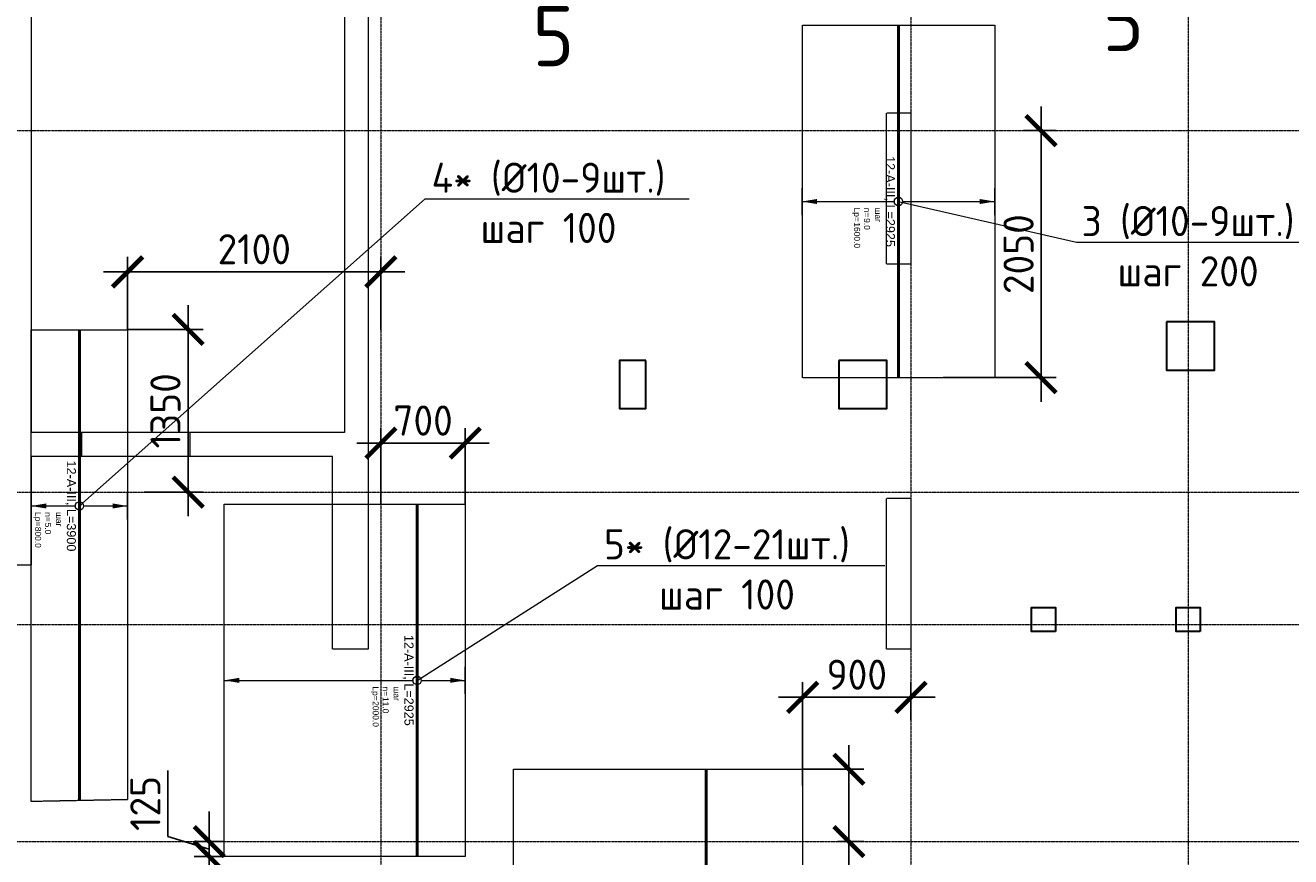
# Model space of a CAD drawing. Header units: millimetres. Extents: x -386473 to 311666, y -59273 to 291770.
# Tile 109 of 132: x 130856 to 141359, y 22090 to 28990. Entities that reach past the tile are written whole.
import ezdxf
from ezdxf import colors
from ezdxf.entities.mleader import LeaderData, LeaderLine
from ezdxf.enums import TextEntityAlignment as Align
from ezdxf.math import Vec2, Vec3

# ---------------------------------------------------------------- set-up
doc = ezdxf.new("R2010")
doc.units = ezdxf.units.MM
doc.set_wipeout_variables(frame=1)
for name, pattern in [('01 Штриховая _4 мм_', [6, 3.5, -2.5]), ('______5', [1100, 800, -100, 100, -100]), ('DASHED', [7, 5, -2, 0]), ('GOST2.303 4', [7, 5, -2, 0]), ('осевая', [50.8, 31.75, -6.35, 6.35, -6.35])]:
    doc.linetypes.add(name, pattern=pattern)
for name, color, linetype, lineweight in [('АрмСтер', 2, 'Continuous', 50), ('контур распр. стерхней', 2, 'GOST2.303 4', 20), ('Оси', 40, '______5', 18), ('Перекрытие ж_бетон', 1, 'Continuous', 30), ('подоснова', 151, 'Continuous', 5), ('РАЗМЕРЫ', 1, 'Continuous', 9), ('Узлы', 7, 'Continuous', 0)]:
    doc.layers.add(name, color=color, linetype=linetype, lineweight=lineweight)
doc.layers.add('АрмСтер_атрибуты', color=2, linetype='Continuous', lineweight=0, plot=False)
doc.layers.add('Колонна_ бетон', color=7, linetype='Continuous', lineweight=50, true_color=0xb4b496)
doc.styles.add('GOST-2.304_Type-B', font='GOST_Common.ttf')
doc.styles.get("Standard").update_dxf_attribs({"font": 'arial.ttf'})
doc.styles.add('Аннотативный', font='arial.ttf')
doc.dimstyles.new('СПДС', dxfattribs={"dimscale": 100, "dimtxt": 2.5, "dimasz": 2.5, "dimexe": 1.25, "dimexo": 0, "dimtad": 1, "dimdec": 0, "dimtxsty": 'GOST-2.304_Type-B', "dimblk": 'ARCHTICK', "dimcen": 2.5, "dimdle": 2, "dimadec": 0, "dimazin": 2, "dimtfac": 0.75, "dimtdec": 0, "dimtmove": 1, "dimatfit": 3, "dimfxl": 1, "dimtolj": 1, "dimarcsym": 1})

# ---------------------------------------------------------------- blocks, each defined once
blk = doc.blocks.new('оси2')
at = {"layer": 'Оси', "color": 16, "linetype": 'осевая', "lineweight": 0, "ltscale": 0.25, "transparency": 33554687}
for p, q in [((1010745.5, 5465.4), (1010745.5, -20739.3)), ((1015145.5, 5465.4), (1015145.5, -20739.3)), ((1017445.5, 5465.4), (1017445.5, -20739.3)), ((979200, -1392.9), (1032582.1, -1392.9)), ((979200, -4392.9), (1032582.1, -4392.9)), ((979200, -5492.9), (1032582.1, -5492.9)), ((979200, -7292.9), (1032582.1, -7292.9))]:
    blk.add_line(p, q, dxfattribs=at)
blk = doc.blocks.new('*U231')
at = {"layer": 'РАЗМЕРЫ'}
for p, q in [((112, 800), (-112, 800)), ((112, -800), (-112, -800))]:
    blk.add_line(p, q, dxfattribs=at)
at = {"layer": 'РАЗМЕРЫ', "ltscale": 15}
blk.add_line((0, -800), (0, 800), dxfattribs=at)
at = {"layer": 'РАЗМЕРЫ'}
for points in [[(0, 800), (21, 675), (-21, 675)], [(0, -800), (21, -675), (-21, -675)]]:
    blk.add_solid(points, dxfattribs=at)
at = {"layer": 'АрмСтер_атрибуты', "color": 215, "ltscale": 15, "style": 'Аннотативный'}
for s, p in [('шаг', (51, -194)), ('n=', (51, -285)), ('Lр=', (50, -368))]:
    blk.add_text(s, height=50, dxfattribs=at).set_placement(p)
at = {"layer": 'АрмСтер_атрибуты', "style": 'Аннотативный', "flags": 8}
blk.add_attdef('ПОЗ', (110, 30), '', height=75, dxfattribs=at)
at = {"layer": 'АрмСтер_атрибуты', "color": 215, "style": 'Аннотативный'}
for tag, p, flags in [('ШАГ', (191, -194), 10), ('КОЛ', (138, -285), 8), ('ШИРИНА', (173, -368), 8)]:
    blk.add_attdef(tag, p, '', height=50, dxfattribs=dict(at, flags=flags))
at = {"layer": 'АрмСтер_атрибуты', "flags": 9}
for tag, p in [('МАССА', (-1034, -1010)), ('ОБОЗНАЧЕНИЕ', (-1034, -1124))]:
    blk.add_attdef(tag, p, '', height=75, dxfattribs=at)
at = {"linetype": 'Continuous', "lineweight": 0}
blk.add_wipeout([(35, 0), (28, 21), (11, 33), (-11, 33), (-28, 21), (-35, 0), (-28, -21), (-11, -33), (11, -33), (28, -21)], dxfattribs=at)
at = {"color": 0, "linetype": 'ByBlock', "lineweight": -2, "ltscale": 100}
blk.add_line((-1463, 0), (1462, 0), dxfattribs=at)
at = {"layer": 'РАЗМЕРЫ'}
blk.add_circle((0, 0), 35, dxfattribs=at)
at = {"layer": 'АрмСтер_атрибуты', "style": 'Аннотативный', "flags": 8}
blk.add_attdef('НАИМЕНОВАНИЕ', text='', height=75, dxfattribs=at).set_placement((0, -29), align=Align.TOP_CENTER)
blk = doc.blocks.new('_ArchTick')
at = {"color": 0, "linetype": 'ByBlock', "const_width": 0.15}
blk.add_lwpolyline([(-0.5, -0.5), (0.5, 0.5)], dxfattribs=at)
blk = doc.blocks.new('*D230')
at = {"layer": 'DEFPOINTS', "color": 0, "transparency": 16777216}
for p in [(139142, 28116, 360), (139287, 28116), (138475, 26066)]:
    blk.add_point(p, dxfattribs=at)
at = {"layer": 'РАЗМЕРЫ', "color": 0, "lineweight": -2, "transparency": 16777216}
for p, q in [((139287, 25866), (139287, 28316)), ((139142, 28116), (139412, 28116)), ((138475, 26066), (139412, 26066))]:
    blk.add_line(p, q, dxfattribs=at)
at = {"layer": 'РАЗМЕРЫ', "color": 0, "lineweight": -2, "transparency": 16777216, "xscale": 250, "yscale": 250, "zscale": 250}
for p, rotation in [((139287, 28116), 90), ((139287, 26066), 270)]:
    blk.add_blockref('_ArchTick', p, dxfattribs=dict(at, rotation=rotation))
at = {"layer": 'РАЗМЕРЫ', "color": 0, "lineweight": 0, "transparency": 16777216, "insert": (139100, 27091), "char_height": 250, "attachment_point": 5, "rotation": 90, "style": 'GOST-2.304_Type-B'}
blk.add_mtext('\\A1;2050', dxfattribs=at)
blk = doc.blocks.new('_None')
blk = doc.blocks.new('*U203')
at = {"layer": 'РАЗМЕРЫ'}
for p, q in [((112, 800), (-112, 800)), ((112, -1600), (-112, -1600))]:
    blk.add_line(p, q, dxfattribs=at)
at = {"layer": 'РАЗМЕРЫ', "ltscale": 15}
blk.add_line((0, -1600), (0, 800), dxfattribs=at)
at = {"layer": 'РАЗМЕРЫ'}
for points in [[(0, 800), (21, 675), (-21, 675)], [(0, -1600), (21, -1475), (-21, -1475)]]:
    blk.add_solid(points, dxfattribs=at)
at = {"layer": 'АрмСтер_атрибуты', "color": 215, "ltscale": 15, "style": 'Аннотативный'}
for s, p in [('шаг', (51, -194)), ('n=', (51, -285)), ('Lр=', (50, -368))]:
    blk.add_text(s, height=50, dxfattribs=at).set_placement(p)
at = {"layer": 'АрмСтер_атрибуты', "style": 'Аннотативный', "flags": 8}
blk.add_attdef('ПОЗ', (110, 30), '', height=75, dxfattribs=at)
at = {"layer": 'АрмСтер_атрибуты', "color": 215, "style": 'Аннотативный'}
for tag, p, flags in [('ШАГ', (191, -194), 10), ('КОЛ', (138, -285), 8), ('ШИРИНА', (173, -368), 8)]:
    blk.add_attdef(tag, p, '', height=50, dxfattribs=dict(at, flags=flags))
at = {"layer": 'АрмСтер_атрибуты', "flags": 9}
for tag, p in [('МАССА', (-1034, -1010)), ('ОБОЗНАЧЕНИЕ', (-1034, -1124))]:
    blk.add_attdef(tag, p, '', height=75, dxfattribs=at)
at = {"linetype": 'Continuous', "lineweight": 0}
blk.add_wipeout([(35, 0), (28, 21), (11, 33), (-11, 33), (-28, 21), (-35, 0), (-28, -21), (-11, -33), (11, -33), (28, -21)], dxfattribs=at)
at = {"color": 0, "linetype": 'ByBlock', "lineweight": -2, "ltscale": 100}
blk.add_line((-1463, 0), (1462, 0), dxfattribs=at)
at = {"layer": 'РАЗМЕРЫ'}
blk.add_circle((0, 0), 35, dxfattribs=at)
at = {"layer": 'АрмСтер_атрибуты', "style": 'Аннотативный', "flags": 8}
blk.add_attdef('НАИМЕНОВАНИЕ', text='', height=75, dxfattribs=at).set_placement((0, -29), align=Align.TOP_CENTER)
blk = doc.blocks.new('*D239')
at = {"layer": 'DEFPOINTS', "color": 0, "transparency": 16777216}
for p in [(137307, 22816), (137692, 22816), (137599, 22216)]:
    blk.add_point(p, dxfattribs=at)
at = {"layer": 'РАЗМЕРЫ', "color": 0, "lineweight": -2, "transparency": 16777216}
for p, q in [((137692, 22016), (137692, 23016)), ((137307, 22816), (137817, 22816)), ((137599, 22216), (137817, 22216))]:
    blk.add_line(p, q, dxfattribs=at)
at = {"layer": 'РАЗМЕРЫ', "color": 0, "lineweight": -2, "transparency": 16777216, "xscale": 250, "yscale": 250, "zscale": 250}
for p, rotation in [((137692, 22816), 90), ((137692, 22216), 270)]:
    blk.add_blockref('_ArchTick', p, dxfattribs=dict(at, rotation=rotation))
at = {"layer": 'РАЗМЕРЫ', "color": 0, "lineweight": 0, "transparency": 16777216, "insert": (137813, 21699), "char_height": 250, "attachment_point": 5, "rotation": 90, "style": 'GOST-2.304_Type-B'}
blk.add_mtext('\\A1;600', dxfattribs=at)
blk = doc.blocks.new('*U241')
at = {"layer": 'РАЗМЕРЫ'}
for p, q in [((112, 400), (-112, 400)), ((112, -1600), (-112, -1600))]:
    blk.add_line(p, q, dxfattribs=at)
at = {"layer": 'РАЗМЕРЫ', "ltscale": 15}
blk.add_line((0, -1600), (0, 400), dxfattribs=at)
at = {"layer": 'РАЗМЕРЫ'}
for points in [[(0, 400), (21, 275), (-21, 275)], [(0, -1600), (21, -1475), (-21, -1475)]]:
    blk.add_solid(points, dxfattribs=at)
at = {"layer": 'АрмСтер_атрибуты', "color": 215, "ltscale": 15, "style": 'Аннотативный'}
for s, p in [('шаг', (51, -194)), ('n=', (51, -285)), ('Lр=', (50, -368))]:
    blk.add_text(s, height=50, dxfattribs=at).set_placement(p)
at = {"layer": 'АрмСтер_атрибуты', "style": 'Аннотативный', "flags": 8}
blk.add_attdef('ПОЗ', (110, 30), '', height=75, dxfattribs=at)
at = {"layer": 'АрмСтер_атрибуты', "color": 215, "style": 'Аннотативный'}
for tag, p, flags in [('ШАГ', (191, -194), 10), ('КОЛ', (138, -285), 8), ('ШИРИНА', (173, -368), 8)]:
    blk.add_attdef(tag, p, '', height=50, dxfattribs=dict(at, flags=flags))
at = {"layer": 'АрмСтер_атрибуты', "flags": 9}
for tag, p in [('МАССА', (-1034, -1010)), ('ОБОЗНАЧЕНИЕ', (-1034, -1124))]:
    blk.add_attdef(tag, p, '', height=75, dxfattribs=at)
at = {"linetype": 'Continuous', "lineweight": 0}
blk.add_wipeout([(35, 0), (28, 21), (11, 33), (-11, 33), (-28, 21), (-35, 0), (-28, -21), (-11, -33), (11, -33), (28, -21)], dxfattribs=at)
at = {"color": 0, "linetype": 'ByBlock', "lineweight": -2, "ltscale": 100}
blk.add_line((-1463, 0), (1462, 0), dxfattribs=at)
at = {"layer": 'РАЗМЕРЫ'}
blk.add_circle((0, 0), 35, dxfattribs=at)
at = {"layer": 'АрмСтер_атрибуты', "style": 'Аннотативный', "flags": 8}
blk.add_attdef('НАИМЕНОВАНИЕ', text='', height=75, dxfattribs=at).set_placement((0, -29), align=Align.TOP_CENTER)
blk = doc.blocks.new('*U257')
at = {"layer": 'РАЗМЕРЫ'}
for p, q in [((112, 400), (-112, 400)), ((112, -400), (-112, -400))]:
    blk.add_line(p, q, dxfattribs=at)
at = {"layer": 'РАЗМЕРЫ', "ltscale": 15}
blk.add_line((0, -400), (0, 400), dxfattribs=at)
at = {"layer": 'РАЗМЕРЫ'}
for points in [[(0, 400), (21, 275), (-21, 275)], [(0, -400), (21, -275), (-21, -275)]]:
    blk.add_solid(points, dxfattribs=at)
at = {"layer": 'АрмСтер_атрибуты', "color": 215, "ltscale": 15, "style": 'Аннотативный'}
for s, p in [('шаг', (51, -194)), ('n=', (51, -285)), ('Lр=', (50, -368))]:
    blk.add_text(s, height=50, dxfattribs=at).set_placement(p)
at = {"layer": 'АрмСтер_атрибуты', "style": 'Аннотативный', "flags": 8}
blk.add_attdef('ПОЗ', (110, 30), '', height=75, dxfattribs=at)
at = {"layer": 'АрмСтер_атрибуты', "color": 215, "style": 'Аннотативный'}
for tag, p, flags in [('ШАГ', (191, -194), 10), ('КОЛ', (138, -285), 8), ('ШИРИНА', (173, -368), 8)]:
    blk.add_attdef(tag, p, '', height=50, dxfattribs=dict(at, flags=flags))
at = {"layer": 'АрмСтер_атрибуты', "flags": 9}
for tag, p in [('МАССА', (-1034, -610)), ('ОБОЗНАЧЕНИЕ', (-1034, -724))]:
    blk.add_attdef(tag, p, '', height=75, dxfattribs=at)
at = {"linetype": 'Continuous', "lineweight": 0}
blk.add_wipeout([(35, 0), (28, 21), (11, 33), (-11, 33), (-28, 21), (-35, 0), (-28, -21), (-11, -33), (11, -33), (28, -21)], dxfattribs=at)
at = {"color": 0, "linetype": 'ByBlock', "lineweight": -2, "ltscale": 100}
blk.add_line((-1463, 0), (2437, 0), dxfattribs=at)
at = {"layer": 'РАЗМЕРЫ'}
blk.add_circle((0, 0), 35, dxfattribs=at)
at = {"layer": 'АрмСтер_атрибуты', "style": 'Аннотативный', "flags": 8}
blk.add_attdef('НАИМЕНОВАНИЕ', text='', height=75, dxfattribs=at).set_placement((0, -29), align=Align.TOP_CENTER)
blk = doc.blocks.new('*D283')
at = {"layer": 'DEFPOINTS', "color": 0, "transparency": 16777216}
for p in [(131705, 26467, 360), (132207, 26467), (131841, 25116)]:
    blk.add_point(p, dxfattribs=at)
at = {"layer": 'РАЗМЕРЫ', "color": 0, "lineweight": -2, "transparency": 16777216}
for p, q in [((132207, 24916), (132207, 26667)), ((131705, 26467), (132332, 26467)), ((131841, 25116), (132332, 25116))]:
    blk.add_line(p, q, dxfattribs=at)
at = {"layer": 'РАЗМЕРЫ', "color": 0, "lineweight": -2, "transparency": 16777216, "xscale": 250, "yscale": 250, "zscale": 250}
for p, rotation in [((132207, 26467), 90), ((132207, 25116), 270)]:
    blk.add_blockref('_ArchTick', p, dxfattribs=dict(at, rotation=rotation))
at = {"layer": 'РАЗМЕРЫ', "color": 0, "lineweight": 0, "transparency": 16777216, "insert": (132019, 25791), "char_height": 250, "attachment_point": 5, "rotation": 90, "style": 'GOST-2.304_Type-B'}
blk.add_mtext('\\A1;1350', dxfattribs=at)
blk = doc.blocks.new('*D284')
at = {"layer": 'DEFPOINTS', "color": 0, "transparency": 16777216}
for p in [(133807, 25523), (133807, 25016), (134507, 25016)]:
    blk.add_point(p, dxfattribs=at)
at = {"layer": 'РАЗМЕРЫ', "color": 0, "lineweight": -2, "transparency": 16777216}
for p, q in [((133807, 25016), (133807, 25648)), ((134507, 25016), (134507, 25648)), ((134707, 25523), (133607, 25523))]:
    blk.add_line(p, q, dxfattribs=at)
at = {"layer": 'РАЗМЕРЫ', "color": 0, "lineweight": -2, "transparency": 16777216, "xscale": 250, "yscale": 250, "zscale": 250, "rotation": 180}
blk.add_blockref('_ArchTick', (133807, 25523), dxfattribs=at)
at = {"layer": 'РАЗМЕРЫ', "color": 0, "lineweight": -2, "transparency": 16777216, "xscale": 250, "yscale": 250, "zscale": 250}
blk.add_blockref('_ArchTick', (134507, 25523), dxfattribs=at)
at = {"layer": 'РАЗМЕРЫ', "color": 0, "lineweight": 0, "transparency": 16777216, "insert": (134157, 25710), "char_height": 250, "attachment_point": 5, "style": 'GOST-2.304_Type-B'}
blk.add_mtext('\\A1;700', dxfattribs=at)
blk = doc.blocks.new('*D290')
at = {"layer": 'DEFPOINTS', "color": 0, "transparency": 16777216}
for p in [(137307, 23413), (138207, 23223), (137307, 22680)]:
    blk.add_point(p, dxfattribs=at)
at = {"layer": 'РАЗМЕРЫ', "color": 0, "lineweight": -2, "transparency": 16777216}
for p, q in [((137307, 22680), (137307, 23538)), ((138207, 23223), (138207, 23538)), ((138407, 23413), (137107, 23413))]:
    blk.add_line(p, q, dxfattribs=at)
at = {"layer": 'РАЗМЕРЫ', "color": 0, "lineweight": -2, "transparency": 16777216, "xscale": 250, "yscale": 250, "zscale": 250, "rotation": 180}
blk.add_blockref('_ArchTick', (137307, 23413), dxfattribs=at)
at = {"layer": 'РАЗМЕРЫ', "color": 0, "lineweight": -2, "transparency": 16777216, "xscale": 250, "yscale": 250, "zscale": 250}
blk.add_blockref('_ArchTick', (138207, 23413), dxfattribs=at)
at = {"layer": 'РАЗМЕРЫ', "color": 0, "lineweight": 0, "transparency": 16777216, "insert": (137757, 23601), "char_height": 250, "attachment_point": 5, "style": 'GOST-2.304_Type-B'}
blk.add_mtext('\\A1;900', dxfattribs=at)
blk = doc.blocks.new('стены подвала')
at = {"layer": 'Колонна_ бетон', "color": 252, "linetype": 'DASHED', "lineweight": 0, "ltscale": 0.3, "true_color": 0x939598, "transparency": 33554687}
for p, q in [((-171097, -10025, 160), (-171097, -15875, 160)), ((-173697, -10225, 160), (-173697, -15875, 160)), ((-170897, -17675, 160), (-170897, -10275, 160)), ((-166397, -13225, 160), (-166597, -13225, 160)), ((-166597, -13225, 160), (-166597, -13225, 160)), ((-166597, -14475, 160), (-166597, -13225, 160)), ((-166397, -13225, 160), (-166397, -13225, 160)), ((-166397, -13225, 160), (-166397, -14475, 160)), ((-166597, -14475, 160), (-166397, -14475, 160)), ((-166597, -14475, 160), (-166597, -14475, 160)), ((-166397, -14475, 160), (-166397, -14475, 160)), ((-171097, -15875, 160), (-173697, -15875, 160)), ((-173697, -15875, 160), (-173697, -15875, 160)), ((-173277, -15875, 160), (-173277, -15875, 160)), ((-173277, -16075, 160), (-173277, -15875, 160)), ((-172377, -16075, 160), (-172377, -15875, 160)), ((-172377, -15875, 160), (-172377, -15875, 160)), ((-171097, -15875, 160), (-171097, -15875, 160)), ((-173697, -16075, 160), (-173697, -16075, 160)), ((-171197, -16075, 160), (-173697, -16075, 160)), ((-173697, -16075, 160), (-173697, -16975, 160)), ((-173277, -16075, 160), (-173277, -16075, 160)), ((-172377, -16075, 160), (-172377, -16075, 160)), ((-171197, -16075, 160), (-171197, -16075, 160)), ((-171197, -17675, 160), (-171197, -16075, 160)), ((-166597, -16425, 160), (-166597, -16425, 160)), ((-166397, -16425, 160), (-166597, -16425, 160)), ((-166597, -17675, 160), (-166597, -16425, 160)), ((-166397, -16425, 160), (-166397, -16425, 160)), ((-166397, -16425, 160), (-166397, -17675, 160)), ((-175867, -16975, 160), (-173697, -16975, 160)), ((-173697, -16975, 160), (-173697, -16975, 160)), ((-171197, -17675, 160), (-171197, -17675, 160)), ((-170897, -17675, 160), (-171197, -17675, 160)), ((-170897, -17675, 160), (-170897, -17675, 160)), ((-166597, -17675, 160), (-166597, -17675, 160)), ((-166397, -17675, 160), (-166597, -17675, 160)), ((-166397, -17675, 160), (-166397, -17675, 160))]:
    blk.add_line(p, q, dxfattribs=at)
blk = doc.blocks.new('отверстия')
at = {"layer": 'Перекрытие ж_бетон', "lineweight": 30}
for points in [[(-159027, 86710), (-159027, 86310), (-158627, 86310), (-158627, 86710)], [(-163347, 86390), (-163567, 86390), (-163567, 85990), (-163347, 85990)], [(-161747, 86390), (-161747, 85990), (-161347, 85990), (-161347, 86390)]]:
    blk.add_lwpolyline(points, close=True, dxfattribs=at)
at = {"layer": 'Перекрытие ж_бетон', "lineweight": 30, "ltscale": 100}
blk.add_lwpolyline([(-159947, 84140), (-160147, 84140), (-160147, 84340), (-159947, 84340)], close=True, dxfattribs=at)
at = {"layer": 'Перекрытие ж_бетон', "lineweight": 30, "ltscale": 100, "elevation": 4500}
blk.add_lwpolyline([(-158747, 84140), (-158947, 84140), (-158947, 84340), (-158747, 84340)], close=True, dxfattribs=at)
blk = doc.blocks.new('*D391')
at = {"layer": 'DEFPOINTS', "color": 0, "transparency": 16777216}
for p in [(133807, 26944), (131705, 26464, 360), (133807, 26464)]:
    blk.add_point(p, dxfattribs=at)
at = {"layer": 'РАЗМЕРЫ', "color": 0, "lineweight": -2, "transparency": 16777216}
for p, q in [((131705, 26464), (131705, 27069)), ((133807, 26464), (133807, 27069)), ((131505, 26944), (134007, 26944))]:
    blk.add_line(p, q, dxfattribs=at)
at = {"layer": 'РАЗМЕРЫ', "color": 0, "lineweight": -2, "transparency": 16777216, "xscale": 250, "yscale": 250, "zscale": 250, "rotation": 180}
blk.add_blockref('_ArchTick', (131705, 26944), dxfattribs=at)
at = {"layer": 'РАЗМЕРЫ', "color": 0, "lineweight": -2, "transparency": 16777216, "xscale": 250, "yscale": 250, "zscale": 250}
blk.add_blockref('_ArchTick', (133807, 26944), dxfattribs=at)
at = {"layer": 'РАЗМЕРЫ', "color": 0, "lineweight": 0, "transparency": 16777216, "insert": (132756, 27132), "char_height": 250, "attachment_point": 5, "style": 'GOST-2.304_Type-B'}
blk.add_mtext('\\A1;2100', dxfattribs=at)
blk = doc.blocks.new('*D392')
at = {"layer": 'DEFPOINTS', "color": 0, "transparency": 16777216}
for p in [(132507, 22216), (132383, 22091), (132507, 22091)]:
    blk.add_point(p, dxfattribs=at)
at = {"layer": 'РАЗМЕРЫ', "color": 0, "lineweight": -2, "transparency": 16777216}
for p, q in [((132039, 22257), (132039, 22807)), ((132383, 22216), (132383, 22466)), ((132383, 22154), (132039, 22257)), ((132507, 22216), (132258, 22216)), ((132383, 22216), (132383, 22091)), ((132383, 22216), (132383, 22091)), ((132507, 22091), (132258, 22091)), ((132383, 22091), (132383, 21841))]:
    blk.add_line(p, q, dxfattribs=at)
at = {"layer": 'РАЗМЕРЫ', "color": 0, "lineweight": -2, "transparency": 16777216, "xscale": 250, "yscale": 250, "zscale": 250}
for p, rotation in [((132383, 22216), 270), ((132383, 22091), 90)]:
    blk.add_blockref('_ArchTick', p, dxfattribs=dict(at, rotation=rotation))
at = {"layer": 'РАЗМЕРЫ', "color": 0, "lineweight": 0, "transparency": 16777216, "insert": (131852, 22532), "char_height": 250, "attachment_point": 5, "rotation": 90, "style": 'GOST-2.304_Type-B'}
blk.add_mtext('\\A1;125', dxfattribs=at)

msp = doc.modelspace()

# ---------------------------------------------------------------- linework, layer by layer
at = {"layer": 'контур распр. стерхней', "linetype": '01 Штриховая _4 мм_'}
for points, elevation in [([(137307.1, 26065.4), (137307.1, 28990.4), (138902.5, 28990.4), (138902.5, 26065.4)], -360), ([(130904.7, 22547.9), (130904.7, 26463.7), (131704.7, 26463.6), (131704.7, 22563.6)], 360)]:
    msp.add_lwpolyline(points, close=True, dxfattribs=dict(at, elevation=elevation))
for points in [[(132507.1, 22091.3), (132507.1, 25016.3), (134507.1, 25016.3), (134507.1, 22091.3)], [(134907.1, 19891.3), (134907.1, 22816.3), (137307.1, 22816.3), (137307.1, 19891.3)]]:
    msp.add_lwpolyline(points, close=True, dxfattribs=at)

# ---------------------------------------------------------------- block references
at = {"layer": 'подоснова', "color": 2, "ltscale": 0.3}
msp.add_blockref('оси2', (-876938.7, 29509.2), dxfattribs=at)

# ---------------------------------------------------------------- texts
at = {"layer": 'Узлы', "color": 1, "linetype": 'Continuous', "lineweight": 0, "char_height": 500, "attachment_point": 5, "style": 'GOST-2.304_Type-B'}
for insert in [(139968.1, 29026, 3100), (135238.5, 28900.7, 3100)]:
    msp.add_mtext_dynamic_manual_height_columns('5', width=723.88, gutter_width=25, heights=[0], dxfattribs=dict(at, insert=insert))

# ---------------------------------------------------------------- next in the draw order: block references
at = {"layer": 'АрмСтер', "ltscale": 15}
ref = msp.add_blockref('*U231', (138102.5, 27527.9, -360), dxfattribs=dict(at, rotation=270))
ref.add_attrib('НАИМЕНОВАНИЕ', '12-A-III, L=2925', dxfattribs={"layer": 'АрмСтер_атрибуты', "height": 75, "rotation": 270, "style": 'Аннотативный', "flags": 8}).set_placement((138073.2, 27527.9, -360), align=Align.TOP_CENTER)
ref.add_attrib('КОЛ', '9.0', (137817.4, 27389.8, -360), dxfattribs={"layer": 'АрмСтер_атрибуты', "color": 215, "height": 50, "rotation": 270, "style": 'Аннотативный', "flags": 8})
ref.add_attrib('ШИРИНА', '1600.0', (137734.7, 27355, -360), dxfattribs={"layer": 'АрмСтер_атрибуты', "color": 215, "height": 50, "rotation": 270, "style": 'Аннотативный', "flags": 8})
ref = msp.add_blockref('*U241', (134107.1, 23553.8), dxfattribs=dict(at, rotation=270))
ref.add_attrib('НАИМЕНОВАНИЕ', '12-A-III, L=2925', dxfattribs={"layer": 'АрмСтер_атрибуты', "height": 75, "rotation": 270, "style": 'Аннотативный', "flags": 8}).set_placement((134077.8, 23553.8), align=Align.TOP_CENTER)
ref.add_attrib('КОЛ', '11.0', (133822, 23415.7), dxfattribs={"layer": 'АрмСтер_атрибуты', "color": 215, "height": 50, "rotation": 270, "style": 'Аннотативный', "flags": 8})
ref.add_attrib('ШИРИНА', '2000.0', (133739.3, 23380.9), dxfattribs={"layer": 'АрмСтер_атрибуты', "color": 215, "height": 50, "rotation": 270, "style": 'Аннотативный', "flags": 8})
ref = msp.add_blockref('*U203', (136507.1, 21353.8), dxfattribs=dict(at, rotation=270))
ref.add_attrib('НАИМЕНОВАНИЕ', '12-A-III, L=2925', dxfattribs={"layer": 'АрмСтер_атрибуты', "height": 75, "rotation": 270, "style": 'Аннотативный', "flags": 8}).set_placement((136477.8, 21353.8), align=Align.TOP_CENTER)
ref.add_attrib('КОЛ', '13.0', (136222, 21215.7), dxfattribs={"layer": 'АрмСтер_атрибуты', "color": 215, "height": 50, "rotation": 270, "style": 'Аннотативный', "flags": 8})
ref.add_attrib('ШИРИНА', '2400.0', (136139.3, 21180.9), dxfattribs={"layer": 'АрмСтер_атрибуты', "color": 215, "height": 50, "rotation": 270, "style": 'Аннотативный', "flags": 8})

# ---------------------------------------------------------------- next in the draw order: dimensions: what is measured, and where the dimension line sits
at = {"layer": 'РАЗМЕРЫ', "color": 1, "lineweight": 0}
dim = msp.add_linear_dim(base=(139287.1, 28116.3, -360), p1=(138475.3, 26066.1, -360), p2=(139142.1, 28116.3), angle=270, dimstyle='СПДС', dxfattribs=at)
dim.commit()
dim.dimension.update_dxf_attribs({"geometry": '*D230', "text_midpoint": (139099.6, 27091.2, -360)})
for base, p1, p2, picture, middle in [((133806.9, 25522.6), (134507.1, 25016.3), (133806.9, 25016.3), '*D284', (134157, 25710.1)), ((137307.1, 23413.3), (138206.9, 23222.8), (137307.1, 22679.7), '*D290', (137757, 23600.8))]:
    dim = msp.add_linear_dim(base=base, p1=p1, p2=p2, dimstyle='СПДС', dxfattribs=at)
    dim.commit()
    dim.dimension.update_dxf_attribs({"geometry": picture, "text_midpoint": middle})
dim = msp.add_linear_dim(base=(137691.8, 22816.3), p1=(137598.6, 22216.3), p2=(137307.1, 22816.3), angle=270, dimstyle='СПДС', dxfattribs=at)
dim.commit()
dim.dimension.update_dxf_attribs({"geometry": '*D239', "text_midpoint": (138000.9, 21698.8), "dimtype": 160})

# ---------------------------------------------------------------- next in the draw order: leaders
at = {"layer": 'подоснова', "color": 3, "ltscale": 0.3}
ml = msp.add_multileader_mtext('Standard', dxfattribs=at)
ml.set_content('3 (%%C10-9шт.)\\Pшаг 200', color=3, style='GOST-2.304_Type-B')
ml.set_leader_properties(color=256, linetype='ByLayer', lineweight=15)
ml.set_arrow_properties(name='NONE')
ml.build(insert=Vec2(0, 0))
ml.multileader.update_dxf_attribs({"text_left_attachment_type": 6, "text_right_attachment_type": 6, "dogleg_length": 0.1, "arrow_head_size": 18})
ctx = ml.context
ctx.base_point, ctx.char_height, ctx.arrow_head_size, ctx.landing_gap_size, ctx.plane_origin = Vec3(139581.5, 27190.5, -360), 250, 18, 20, Vec3(129461.9, 30382, -360)
ctx.left_attachment, ctx.right_attachment, ctx.text_align_type = 6, 6, 1
notes = []
notes.append((ctx, [(0, (1, 1, 0), (139581.4, 27190.5, -360), (1, 0), 0.1, [(0, [(138102.5, 27527.9, -360)], 0, [])])]))
ctx.mtext.insert, ctx.mtext.alignment, ctx.mtext.flow_direction = Vec3(140506.9, 27490.5, -360), 2, 5
at = {"layer": 'подоснова', "color": 4, "ltscale": 0.3}
ml = msp.add_multileader_mtext('Standard', dxfattribs=at)
ml.set_content('5* (%%C12-21шт.)\\Pшаг 100', color=4, style='GOST-2.304_Type-B')
ml.set_leader_properties(color=256, linetype='ByLayer', lineweight=15)
ml.set_arrow_properties(name='NONE')
ml.build(insert=Vec2(0, 0))
ml.multileader.update_dxf_attribs({"text_left_attachment_type": 6, "text_right_attachment_type": 6, "dogleg_length": 0.1, "arrow_head_size": 18})
ctx = ml.context
ctx.base_point, ctx.char_height, ctx.arrow_head_size, ctx.landing_gap_size, ctx.plane_origin = Vec3(135606.2, 24508), 250, 18, 20, Vec3(125466.5, 26407.9)
ctx.left_attachment, ctx.right_attachment, ctx.text_align_type = 6, 6, 1
notes.append((ctx, [(0, (1, 1, 0), (135606.1, 24508), (1, 0), 0.1, [(0, [(134107.1, 23553.8)], 0, [])])]))
ctx.mtext.insert, ctx.mtext.alignment, ctx.mtext.flow_direction = Vec3(136679.6, 24808), 2, 5
at = {"layer": 'подоснова', "color": 2, "ltscale": 0.3}
ml = msp.add_multileader_mtext('Standard', dxfattribs=at)
ml.set_content('Г1(%%C16-10шт.)\\Pшаг 200', color=2, style='GOST-2.304_Type-B')
ml.set_leader_properties(color=256, linetype='ByLayer', lineweight=15)
ml.set_arrow_properties(name='NONE')
ml.build(insert=Vec2(0, 0))
ml.multileader.update_dxf_attribs({"text_left_attachment_type": 6, "text_right_attachment_type": 6, "dogleg_length": 0.1, "arrow_head_size": 18})
ctx = ml.context
ctx.base_point, ctx.char_height, ctx.arrow_head_size, ctx.landing_gap_size, ctx.plane_origin = Vec3(130250.4, 21198.3, 360), 250, 18, 20, Vec3(121674.4, 26295.1, 360)
ctx.left_attachment, ctx.right_attachment, ctx.text_align_type = 6, 6, 1
notes.append((ctx, [(0, (1, 1, 0), (130250.3, 21198.3, 360), (1, 0), 0.1, [(0, [(130315, 23441, 360)], 0, [])])]))
ctx.mtext.insert, ctx.mtext.alignment, ctx.mtext.flow_direction = Vec3(131257.9, 21498.3, 360), 2, 5
for ctx, leaders in notes:
    for number, flags, end, landing, length, lines in leaders:
        leader = LeaderData()
        leader.index, (leader.has_last_leader_line, leader.has_dogleg_vector, leader.attachment_direction) = number, flags
        leader.last_leader_point, leader.dogleg_vector, leader.dogleg_length = Vec3(end), Vec3(landing), length
        for number, points, colour, breaks in lines:
            line = LeaderLine()
            line.index, line.vertices, line.color, line.breaks = number, Vec3.list(points), colors.encode_raw_color(colour), breaks
            leader.lines.append(line)
        ctx.leaders.append(leader)

# ---------------------------------------------------------------- next in the draw order: block references
at = {"layer": 'АрмСтер', "ltscale": 15}
ref = msp.add_blockref('*U257', (131304.7, 25001.1, 360), dxfattribs=dict(at, rotation=270))
ref.add_attrib('НАИМЕНОВАНИЕ', '12-A-III, L=3900', dxfattribs={"layer": 'АрмСтер_атрибуты', "height": 75, "rotation": 270, "style": 'Аннотативный', "flags": 8}).set_placement((131275.4, 25001.1, 360), align=Align.TOP_CENTER)
ref.add_attrib('КОЛ', '5.0', (131019.6, 24863.1, 360), dxfattribs={"layer": 'АрмСтер_атрибуты', "color": 215, "height": 50, "rotation": 270, "style": 'Аннотативный', "flags": 8})
ref.add_attrib('ШИРИНА', '800.0', (130936.9, 24828.3, 360), dxfattribs={"layer": 'АрмСтер_атрибуты', "color": 215, "height": 50, "rotation": 270, "style": 'Аннотативный', "flags": 8})

# ---------------------------------------------------------------- next in the draw order: block references
at = {"layer": 'РАЗМЕРЫ'}
msp.add_blockref('стены подвала', (304601.5, 41486.8), dxfattribs=at)
at = {"layer": 'РАЗМЕРЫ', "color": 6}
msp.add_blockref('отверстия', (299353.9, -60180.9, 160), dxfattribs=at)

# ---------------------------------------------------------------- next in the draw order: dimensions: what is measured, and where the dimension line sits
at = {"layer": 'РАЗМЕРЫ', "color": 1, "lineweight": 0}
dim = msp.add_linear_dim(base=(133806.9, 26944.2), p1=(131704.7, 26463.6, 360), p2=(133806.9, 26463.6), dimstyle='СПДС', override={"dimrnd": 5}, dxfattribs=at)
dim.commit()
dim.dimension.update_dxf_attribs({"geometry": '*D391', "text_midpoint": (132755.8, 27131.7)})
for base, p1, p2, picture, middle in [((132206.7, 26466.6), (131841.3, 25116.3), (131705, 26466.6, 360), '*D283', (132019.2, 25791.5)), ((132382.8, 22091.3), (132507.1, 22216.3), (132507.1, 22091.3), '*D392', (131851.5, 22319.4))]:
    dim = msp.add_linear_dim(base=base, p1=p1, p2=p2, angle=90, dimstyle='СПДС', dxfattribs=at)
    dim.commit()
    dim.dimension.update_dxf_attribs({"geometry": picture, "text_midpoint": middle})

# ---------------------------------------------------------------- next in the draw order: leaders
at = {"layer": 'подоснова', "color": 3, "ltscale": 0.3}
ml = msp.add_multileader_mtext('Standard', dxfattribs=at)
ml.set_content('4* (%%C10-9шт.)\\Pшаг 100', color=3, style='GOST-2.304_Type-B')
ml.set_leader_properties(color=256, linetype='ByLayer', lineweight=15)
ml.set_arrow_properties(name='NONE')
ml.build(insert=Vec2(0, 0))
ml.multileader.update_dxf_attribs({"text_left_attachment_type": 6, "text_right_attachment_type": 6, "dogleg_length": 0.1, "arrow_head_size": 18})
ctx = ml.context
ctx.base_point, ctx.char_height, ctx.arrow_head_size, ctx.landing_gap_size, ctx.plane_origin = Vec3(134175.1, 27550.6), 250, 18, 20, Vec3(120643, 31963.6)
ctx.left_attachment, ctx.right_attachment, ctx.text_align_type = 6, 6, 1
notes = []
notes.append((ctx, [(0, (1, 1, 0), (134175, 27550.6), (1, 0), 0.1, [(0, [(131304.7, 25001.1)], 0, [])])]))
ctx.mtext.insert, ctx.mtext.alignment, ctx.mtext.flow_direction = Vec3(135198.5, 27850.6), 2, 5
for ctx, leaders in notes:
    for number, flags, end, landing, length, lines in leaders:
        leader = LeaderData()
        leader.index, (leader.has_last_leader_line, leader.has_dogleg_vector, leader.attachment_direction) = number, flags
        leader.last_leader_point, leader.dogleg_vector, leader.dogleg_length = Vec3(end), Vec3(landing), length
        for number, points, colour, breaks in lines:
            line = LeaderLine()
            line.index, line.vertices, line.color, line.breaks = number, Vec3.list(points), colors.encode_raw_color(colour), breaks
            leader.lines.append(line)
        ctx.leaders.append(leader)

doc.saveas('drawing.dxf')
